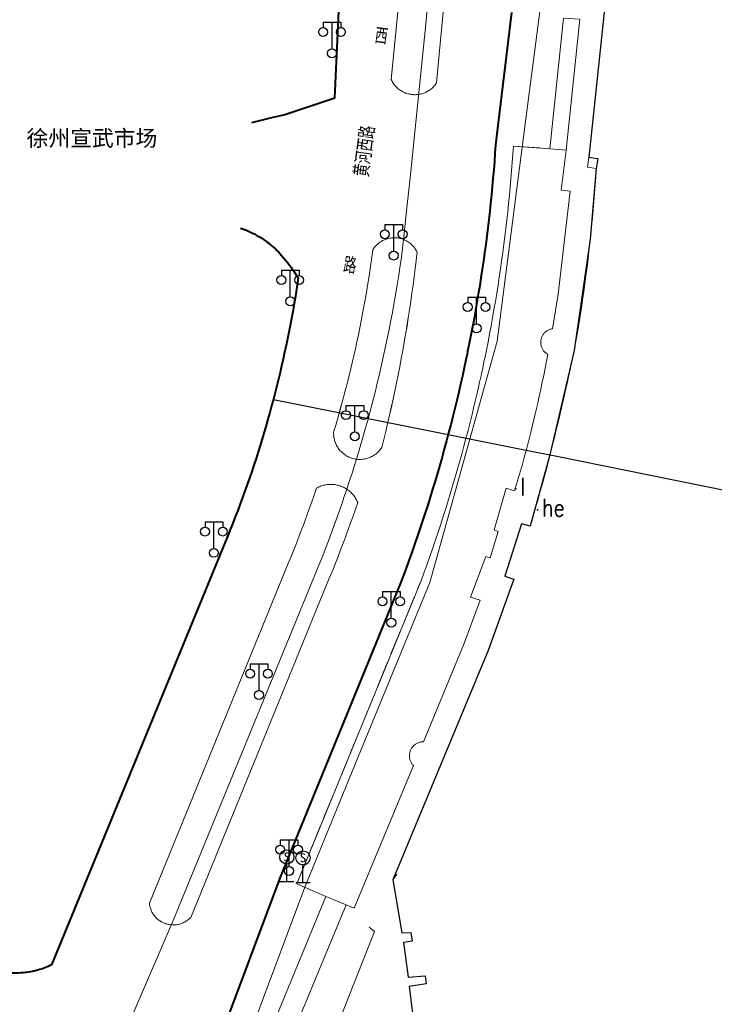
# Model space of a CAD drawing. Extents: x 39508475 to 39522402, y 3783947 to 3795549.
# Tile 238 of 256: x 39517999 to 39518077, y 3792332 to 3792443. Entities that reach past the tile are written whole.
import ezdxf
from ezdxf.enums import TextEntityAlignment as Align

# ---------------------------------------------------------------- set-up
doc = ezdxf.new("R2010")
doc.units = 0
doc.header["$PDSIZE"] = 0.2
doc.linetypes.add('X0', pattern=[4, 3, -1])
doc.layers.get('0').update_dxf_attribs({"linetype": 'CONTINUOUS'})
for name, color, linetype in [('DLSS', 4, 'CONTINUOUS'), ('JCDL_DMX_F', 30, 'CONTINUOUS'), ('JCDL_JMDD_F', 231, 'CONTINUOUS'), ('JCDL_JMDX_F', 231, 'CONTINUOUS'), ('JCDL_JT_ZJ', 100, 'CONTINUOUS'), ('JCDL_JTD_F', 100, 'CONTINUOUS'), ('JCDL_SXX_F', 5, 'CONTINUOUS'), ('JCDL_ZBM', 3, 'CONTINUOUS'), ('SXSS', 5, 'CONTINUOUS'), ('zdh', 7, 'CONTINUOUS'), ('断面线', 2, 'CONTINUOUS')]:
    doc.layers.add(name, color=color, linetype=linetype)
for name, color, linetype, lineweight in [('JCDL_JMDX', 1, 'CONTINUOUS', 0), ('JCDL_ZBX', 3, 'CONTINUOUS', 0), ('JCDL_ZBX_F', 7, 'CONTINUOUS', 0), ('TEXT1_ZJ', 7, 'CONTINUOUS', 0), ('TEXTL_ZJ', 7, 'CONTINUOUS', 0)]:
    doc.layers.add(name, color=color, linetype=linetype, lineweight=lineweight)
doc.styles.add('HT', font='simhei.ttf')
doc.styles.add('HZ', font='rs', dxfattribs={"width": 0.8, "bigfont": 'hztxt'})
doc.styles.get("Standard").update_dxf_attribs({"font": 'txt', "width": 1.1})
doc.linetypes.add('10422', pattern='A,2,[150,AAA.SHX,S=1,R=0,X=0,Y=1],2,[177,AAA.SHX,S=1,R=0,X=0,Y=0.8],1e-09', length=4)
doc.linetypes.add('X35', pattern='A,2,[150,AAA.SHX,S=1,R=0,X=0,Y=1],2,[177,AAA.SHX,S=1,R=0,X=0,Y=0.8],1e-09', length=4)
doc.linetypes.add('X39', pattern='A,2,[150,symbolx.shx,S=1,R=0,X=0,Y=1],2,[151,symbolx.shx,S=1,R=0,X=0,Y=3],1e-11', length=4)
doc.linetypes.add('X49', pattern='A,0,[5,symbolt.shx,S=1,R=0,X=0,Y=0],-10', length=10)
doc.linetypes.add('X7', pattern='A,6,-1.333,[149,symbolx.shx,S=0.25,R=0,X=0,Y=0],-1.333,[149,symbolx.shx,S=0.25,R=0,X=0,Y=0],-1.333', length=9.999)

# ---------------------------------------------------------------- blocks, each defined once
blk = doc.blocks.new('3816000')
at = {"color": 0}
blk.add_line((0, 0), (0, 2), dxfattribs=at)
at = {"color": 0, "flags": 128}
blk.add_lwpolyline([(0.8, 0), (-0.8, 0)], dxfattribs=at)
at = {"color": 0, "linetype": 'Continuous'}
blk.add_circle((0, 2.8), 0.8, dxfattribs=at)
at = {"color": 0, "insert": (0, 2.8), "char_height": 1, "attachment_point": 5}
blk.add_mtext('S', dxfattribs=at)
blk = doc.blocks.new('3521000')
at = {"color": 0}
for p, q in [((-1, 3.5), (1, 3.5)), ((0, 0.5), (0, 3.5))]:
    blk.add_line(p, q, dxfattribs=at)
at = {"color": 0, "linetype": 'Continuous', "flags": 128}
for points in [[(-1, 3.5), (-1, 2.9)], [(1, 3.5), (1, 2.9)]]:
    blk.add_lwpolyline(points, dxfattribs=at)
at = {"color": 0}
for centre in [(-1, 2.4), (1, 2.4), (0, 0)]:
    blk.add_circle(centre, 0.5, dxfattribs=at)

msp = doc.modelspace()

# ---------------------------------------------------------------- linework, layer by layer
at = {"layer": 'DLSS', "linetype": 'Continuous', "lineweight": 40}
for points in [[(39518025.37301, 3792431.587), (39518027.76582, 3792432.15697), (39518028.97501, 3792432.445), (39518034.72273, 3792434.34258), (39518035.734, 3792456.322), (39518037.295, 3792470.53899), (39518039.42338, 3792500)], [(39518054.621, 3792443.965), (39518052.82399, 3792429.06384), (39518052.76018, 3792428.12519), (39518052.6908, 3792427.18693), (39518052.61628, 3792426.24906), (39518052.53663, 3792425.31162), (39518052.45184, 3792424.37462), (39518052.36192, 3792423.43811), (39518052.26687, 3792422.5021), (39518052.16669, 3792421.56662), (39518052.06139, 3792420.63171), (39518051.95097, 3792419.69739), (39518051.83543, 3792418.76369), (39518051.71478, 3792417.83064), (39518051.58901, 3792416.89826), (39518051.45815, 3792415.96658), (39518051.32217, 3792415.03564), (39518051.18111, 3792414.10545), (39518051.03494, 3792413.17605), (39518050.88369, 3792412.24747), (39518050.72735, 3792411.31972), (39518050.56593, 3792410.39285), (39518050.39944, 3792409.46688), (39518050.22788, 3792408.54183), (39518050.05125, 3792407.61773), (39518049.86956, 3792406.69462), (39518049.68281, 3792405.77252), (39518049.621, 3792405.475), (39518049.49102, 3792404.85145), (39518049.29418, 3792403.93145), (39518049.09231, 3792403.01254), (39518048.8854, 3792402.09475), (39518048.67347, 3792401.17811), (39518048.45652, 3792400.26265), (39518048.23456, 3792399.34838), (39518048.0076, 3792398.43535), (39518047.77563, 3792397.52357), (39518047.53867, 3792396.61307), (39518047.29673, 3792395.70389), (39518047.04981, 3792394.79605), (39518046.79792, 3792393.88957), (39518046.54107, 3792392.98449), (39518046.27926, 3792392.08083), (39518046.01251, 3792391.17861), (39518045.74082, 3792390.27788), (39518045.46419, 3792389.37864), (39518045.18265, 3792388.48093), (39518044.89619, 3792387.58478), (39518044.60482, 3792386.69021), (39518044.30856, 3792385.79725), (39518044.00741, 3792384.90593), (39518043.70139, 3792384.01627), (39518043.39049, 3792383.1283), (39518043.07473, 3792382.24205), (39518042.75412, 3792381.35753), (39518042.42868, 3792380.4748), (39518042.09799, 3792379.594), (39518028.559, 3792346.563), (39518021.636, 3792328.021)], [(39518024.112, 3792419.684), (39518024.34014, 3792419.60366), (39518024.56627, 3792419.51782), (39518024.79043, 3792419.42697), (39518025.01251, 3792419.33115), (39518025.2324, 3792419.23039), (39518025.44998, 3792419.12476), (39518025.66516, 3792419.0143), (39518025.87783, 3792418.89908), (39518026.08787, 3792418.77914), (39518026.29518, 3792418.65455), (39518026.49967, 3792418.52537), (39518026.70123, 3792418.39166), (39518026.89975, 3792418.25349), (39518027.09515, 3792418.11093), (39518027.28732, 3792417.96405), (39518027.45699, 3792417.828), (39518027.47616, 3792417.81292), (39518027.66159, 3792417.65762), (39518027.84351, 3792417.49823), (39518028.02183, 3792417.33481), (39518028.19647, 3792417.16747), (39518028.36733, 3792416.99627), (39518028.53401, 3792416.821), (39518028.76092, 3792416.56154), (39518028.98307, 3792416.29799), (39518029.20077, 3792416.03074), (39518029.41393, 3792415.75987), (39518029.62252, 3792415.48546), (39518029.78776, 3792415.26024), (39518029.82646, 3792415.20758), (39518030.0257, 3792414.9263), (39518030.22019, 3792414.64172), (39518030.40986, 3792414.35391), (39518030.59426, 3792414.0627), (39518030.47981, 3792413.29682), (39518030.3602, 3792412.53172), (39518030.23585, 3792411.76738), (39518030.10676, 3792411.00383), (39518029.97293, 3792410.24109), (39518029.83438, 3792409.4792), (39518029.6911, 3792408.71818), (39518029.54309, 3792407.95807), (39518029.39038, 3792407.19889), (39518029.23295, 3792406.44067), (39518029.07082, 3792405.68344), (39518028.904, 3792404.92724), (39518028.73249, 3792404.17208), (39518028.55629, 3792403.418), (39518028.37542, 3792402.66503), (39518028.18988, 3792401.9132), (39518027.99968, 3792401.16254), (39518027.80482, 3792400.41306), (39518027.60531, 3792399.66481), (39518027.40117, 3792398.91782), (39518027.19239, 3792398.1721), (39518026.97899, 3792397.4277), (39518026.76098, 3792396.68463), (39518026.53835, 3792395.94294), (39518026.31113, 3792395.20263), (39518026.07932, 3792394.46375), (39518025.84293, 3792393.72633), (39518025.60197, 3792392.99039), (39518025.35644, 3792392.25595), (39518025.10636, 3792391.52305), (39518024.85174, 3792390.79172), (39518024.77099, 3792390.564), (39518024.59259, 3792390.06199), (39518024.32891, 3792389.33387), (39518024.06071, 3792388.60741), (39518023.78802, 3792387.88262), (39518023.51083, 3792387.15954), (39518023.22916, 3792386.43819), (39518022.94302, 3792385.71861), (39518022.65242, 3792385.00082), (39518022.357, 3792384.28499), (39518002.826, 3792336.68299), (39518002.63825, 3792336.59216), (39518002.44828, 3792336.50604), (39518002.25638, 3792336.42433), (39518002.06264, 3792336.34706), (39518001.86716, 3792336.2743), (39518001.67007, 3792336.20606), (39518001.47145, 3792336.14238), (39518001.27141, 3792336.08331), (39518001.07006, 3792336.02887), (39518000.86751, 3792335.97909), (39518000.8, 3792335.964), (39518000.66387, 3792335.934), (39518000.45924, 3792335.89361), (39518000.25373, 3792335.85797), (39518000.04746, 3792335.82707), (39518000, 3792335.82108)], [(39518000, 3792335.82108), (39517999.84052, 3792335.80094), (39517999.63301, 3792335.77999), (39517999.36407, 3792335.76417), (39517999.09486, 3792335.75427), (39517998.82549, 3792335.74984), (39517998.55609, 3792335.75088), (39517998.28677, 3792335.75739), (39517998.01764, 3792335.76937), (39517997.94501, 3792335.774), (39517997.7488, 3792335.78681), (39517997.48038, 3792335.80971), (39517997.21247, 3792335.83805), (39517996.9452, 3792335.87183), (39517996.67866, 3792335.91103), (39517996.41298, 3792335.95563), (39517996.14826, 3792336.00562), (39517995.88461, 3792336.06098), (39517995.62213, 3792336.12168), (39517995.36095, 3792336.18769), (39517995.10116, 3792336.259), (39517994.843, 3792336.336)]]:
    msp.add_lwpolyline(points, dxfattribs=at)
at = {"layer": 'DLSS', "linetype": 'X7', "lineweight": 0}
msp.add_lwpolyline([(39518045.23889, 3792445.62882), (39518044.95774, 3792442.67471), (39518044.67133, 3792439.7211), (39518044.37966, 3792436.76801), (39518044.08273, 3792433.81544), (39518043.78054, 3792430.86341), (39518043.47309, 3792427.91191), (39518043.16037, 3792424.96098), (39518042.84241, 3792422.0106), (39518042.51918, 3792419.06079), (39518042.19026, 3792416.11162), (39518042.06104, 3792415.23486), (39518041.92621, 3792414.35895), (39518041.7862, 3792413.48385), (39518041.64103, 3792412.60959), (39518041.49069, 3792411.73621), (39518041.33519, 3792410.86373), (39518041.17454, 3792409.99219), (39518041.00874, 3792409.12161), (39518040.83779, 3792408.25202), (39518040.66171, 3792407.38346), (39518040.4805, 3792406.51596), (39518040.29417, 3792405.64954), (39518040.10272, 3792404.78423), (39518039.90615, 3792403.92008), (39518039.70449, 3792403.0571), (39518039.49772, 3792402.19533), (39518039.28587, 3792401.33479), (39518039.06894, 3792400.47553), (39518038.84693, 3792399.61756), (39518038.61985, 3792398.76091), (39518038.38771, 3792397.90563), (39518038.15053, 3792397.05173), (39518037.9083, 3792396.19925), (39518037.66104, 3792395.34821), (39518037.40875, 3792394.49865), (39518037.15144, 3792393.6506), (39518036.88913, 3792392.80408), (39518036.62182, 3792391.95913), (39518036.34952, 3792391.11577), (39518036.07224, 3792390.27403), (39518035.78999, 3792389.43395), (39518035.50278, 3792388.59556), (39518035.21062, 3792387.75887), (39518035.05684, 3792387.32605), (39518034.91352, 3792386.92392), (39518034.61149, 3792386.09075), (39518034.30454, 3792385.25937), (39518033.99268, 3792384.42983), (39518033.67593, 3792383.60214), (39518033.35429, 3792382.77634), (39518033.02777, 3792381.95245), (39518032.69639, 3792381.13051), (39518032.35976, 3792380.31071), (39518016.51452, 3792341.69183), (39518000.00556, 3792303.25374)], dxfattribs=at)
at = {"layer": 'JCDL_DMX_F', "color": 3, "linetype": 'X35', "lineweight": 0}
msp.add_lwpolyline([(39518033.89599, 3792327.03301), (39518039.205, 3792340.439)], dxfattribs=at)
at = {"layer": 'JCDL_JMDX', "color": 6, "linetype": 'Continuous', "lineweight": 0}
for points in [[(39518062.31701, 3792443.233), (39518060.772, 3792428.45901), (39518058.922, 3792428.626), (39518060.46301, 3792443.342), (39518062.31701, 3792443.233)], [(39518063.33748, 3792427.65148), (39518064.337, 3792427.505), (39518064.17299, 3792426.38596), (39518063.17346, 3792426.53245), (39518063.33748, 3792427.65148)], [(39518035.98601, 3792343.45299), (39518028.331, 3792324.97301), (39518026.082, 3792325.88299), (39518033.72341, 3792344.38732), (39518035.98601, 3792343.45299)]]:
    msp.add_lwpolyline(points, dxfattribs=at)
at = {"layer": 'JCDL_JMDX_F', "linetype": 'Continuous', "lineweight": 0}
for points in [[(39518051.36201, 3792491.248), (39518046.18, 3792436.039), (39518046.11304, 3792435.93942), (39518046.04172, 3792435.84291), (39518045.96648, 3792435.74941), (39518045.88747, 3792435.65909), (39518045.80481, 3792435.57209), (39518045.71864, 3792435.48857), (39518045.62911, 3792435.40866), (39518045.53637, 3792435.3325), (39518045.44057, 3792435.26021), (39518045.34189, 3792435.19193), (39518045.24048, 3792435.12776), (39518045.13652, 3792435.06781), (39518045.03018, 3792435.01219), (39518044.92164, 3792434.96099), (39518044.81109, 3792434.9143), (39518044.69872, 3792434.87219), (39518044.5847, 3792434.83474), (39518044.46925, 3792434.80201), (39518044.35254, 3792434.77405), (39518044.23479, 3792434.75092), (39518044.11618, 3792434.73264), (39518043.99692, 3792434.71926), (39518043.87721, 3792434.7108), (39518043.75726, 3792434.70726), (39518043.63726, 3792434.70866), (39518043.51742, 3792434.71499), (39518043.39795, 3792434.72625), (39518043.27903, 3792434.7424), (39518043.224, 3792434.752), (39518043.16088, 3792434.76344), (39518043.0437, 3792434.78931), (39518042.92768, 3792434.81998), (39518042.81302, 3792434.8554), (39518042.69991, 3792434.89549), (39518042.58855, 3792434.94021), (39518042.47912, 3792434.98947), (39518042.3718, 3792435.04319), (39518042.26679, 3792435.10127), (39518042.16425, 3792435.16362), (39518042.06437, 3792435.23014), (39518041.9673, 3792435.3007), (39518041.87322, 3792435.3752), (39518041.78228, 3792435.4535), (39518041.69463, 3792435.53548), (39518041.61044, 3792435.62099), (39518041.52982, 3792435.70989), (39518041.45294, 3792435.80203), (39518041.3799, 3792435.89726), (39518041.31085, 3792435.9954), (39518041.24588, 3792436.0963), (39518041.18513, 3792436.19979), (39518041.12867, 3792436.30569), (39518041.077, 3792436.41399), (39518046.494, 3792491.59001)], [(39518060.772, 3792428.45901), (39518060.23, 3792423.951), (39518061.21199, 3792423.83), (39518059.88901, 3792412.251), (39518059.22499, 3792408.348), (39518059.13938, 3792408.33211), (39518059.05487, 3792408.31107), (39518058.97167, 3792408.28533), (39518058.89003, 3792408.25499), (39518058.81022, 3792408.22013), (39518058.73249, 3792408.18087), (39518058.65707, 3792408.13732), (39518058.5842, 3792408.08963), (39518058.51411, 3792408.03793), (39518058.44702, 3792407.98241), (39518058.38313, 3792407.92321), (39518058.32266, 3792407.86055), (39518058.26578, 3792407.7946), (39518058.21267, 3792407.72557), (39518058.16351, 3792407.65369), (39518058.11844, 3792407.57917), (39518058.0776, 3792407.50224), (39518058.04113, 3792407.42316), (39518058.00914, 3792407.34216), (39518057.98172, 3792407.2595), (39518057.95896, 3792407.17543), (39518057.94094, 3792407.09023), (39518057.93899, 3792407.077), (39518057.9277, 3792407.00415), (39518057.9193, 3792406.91747), (39518057.91576, 3792406.83045), (39518057.91708, 3792406.74337), (39518057.92327, 3792406.6565), (39518057.93431, 3792406.57011), (39518057.95015, 3792406.48447), (39518057.97076, 3792406.39986), (39518057.99606, 3792406.31652), (39518058.02598, 3792406.23473), (39518058.06042, 3792406.15475), (39518058.09928, 3792406.07681), (39518058.14244, 3792406.00116), (39518058.18975, 3792405.92805), (39518058.24108, 3792405.85769), (39518058.29626, 3792405.79031), (39518058.35512, 3792405.72612), (39518058.41747, 3792405.66532), (39518058.48313, 3792405.6081), (39518058.55188, 3792405.55464), (39518058.6235, 3792405.5051), (39518058.69799, 3792405.46), (39518058.55149, 3792404.67331), (39518058.40029, 3792403.88752), (39518058.24477, 3792403.10257), (39518058.08493, 3792402.31849), (39518057.92078, 3792401.53529), (39518057.808, 3792401.011), (39518057.75232, 3792400.75302), (39518057.57955, 3792399.97168), (39518057.40249, 3792399.19131), (39518057.22113, 3792398.41192), (39518057.03548, 3792397.63354), (39518056.84556, 3792396.8562), (39518056.651, 3792396.08), (39518056.46081, 3792395.32576), (39518056.26412, 3792394.57318), (39518056.215, 3792394.391), (39518056.06143, 3792393.8222), (39518055.85275, 3792393.07286), (39518055.63811, 3792392.32521), (39518055.41751, 3792391.57929), (39518055.19097, 3792390.83515), (39518054.95801, 3792390.093), (39518054.033, 3792390.365), (39518052.66999, 3792385.675), (39518053.127, 3792385.501), (39518052.21399, 3792382.522), (39518051.72799, 3792382.66999), (39518049.99658, 3792378.10506), (39518051.094, 3792377.765), (39518049.251, 3792372.821), (39518044.708, 3792361.815), (39518044.61993, 3792361.81346), (39518044.5321, 3792361.80657), (39518044.44479, 3792361.79478), (39518044.35828, 3792361.77812), (39518044.27284, 3792361.75663), (39518044.18874, 3792361.7304), (39518044.10624, 3792361.69949), (39518044.0256, 3792361.66402), (39518043.94707, 3792361.62408), (39518043.87091, 3792361.57981), (39518043.79734, 3792361.53134), (39518043.7266, 3792361.47882), (39518043.65892, 3792361.42243), (39518043.5945, 3792361.36233), (39518043.53354, 3792361.29872), (39518043.47625, 3792361.2318), (39518043.42279, 3792361.16177), (39518043.37334, 3792361.08886), (39518043.32805, 3792361.01329), (39518043.28707, 3792360.93531), (39518043.28299, 3792360.92599), (39518043.25051, 3792360.85515), (39518043.21851, 3792360.77307), (39518043.19115, 3792360.68933), (39518043.16852, 3792360.60419), (39518043.1507, 3792360.51791), (39518043.13774, 3792360.43077), (39518043.12968, 3792360.34304), (39518043.12655, 3792360.25499), (39518043.12835, 3792360.16691), (39518043.13508, 3792360.07907), (39518043.14672, 3792359.99174), (39518043.16324, 3792359.90521), (39518043.18457, 3792359.81973), (39518043.21066, 3792359.73558), (39518043.24143, 3792359.65303), (39518043.27676, 3792359.57233), (39518043.31657, 3792359.49373), (39518043.36071, 3792359.41749), (39518043.40905, 3792359.34384), (39518043.46144, 3792359.27301), (39518043.51772, 3792359.20523), (39518043.578, 3792359.14099), (39518036.91501, 3792343.053), (39518035.98601, 3792343.45299)], [(39518043.994, 3792416.95599), (39518043.94228, 3792417.06171), (39518043.88584, 3792417.16501), (39518043.82518, 3792417.26588), (39518043.76038, 3792417.36414), (39518043.69156, 3792417.45964), (39518043.61883, 3792417.55219), (39518043.54233, 3792417.64165), (39518043.46219, 3792417.72785), (39518043.37854, 3792417.81066), (39518043.29152, 3792417.88993), (39518043.20129, 3792417.96551), (39518043.108, 3792418.03729), (39518043.01182, 3792418.10514), (39518042.9129, 3792418.16894), (39518042.81143, 3792418.22858), (39518042.70756, 3792418.28396), (39518042.60149, 3792418.33499), (39518042.49339, 3792418.38156), (39518042.38345, 3792418.42362), (39518042.27187, 3792418.46108), (39518042.15882, 3792418.49387), (39518042.04451, 3792418.52195), (39518041.92914, 3792418.54526), (39518041.81289, 3792418.56377), (39518041.69598, 3792418.57743), (39518041.57861, 3792418.58624), (39518041.46097, 3792418.59017), (39518041.34326, 3792418.58921), (39518041.25699, 3792418.585), (39518041.2257, 3792418.58338), (39518041.10848, 3792418.57267), (39518040.99181, 3792418.5571), (39518040.87588, 3792418.53671), (39518040.7609, 3792418.51153), (39518040.64706, 3792418.4816), (39518040.53457, 3792418.44698), (39518040.4236, 3792418.40771), (39518040.31436, 3792418.36388), (39518040.20703, 3792418.31555), (39518040.1018, 3792418.26282), (39518039.99885, 3792418.20576), (39518039.89835, 3792418.14448), (39518039.80049, 3792418.07908), (39518039.70542, 3792418.00968), (39518039.61331, 3792417.9364), (39518039.52431, 3792417.85936), (39518039.4386, 3792417.77869), (39518039.3563, 3792417.69453), (39518039.27757, 3792417.60704), (39518039.20253, 3792417.51635), (39518039.13132, 3792417.42263), (39518039.06405, 3792417.32603), (39518039.0012, 3792417.22652), (39518038.89406, 3792416.42526), (39518038.78148, 3792415.62474), (39518038.66387, 3792414.82494), (39518038.54124, 3792414.02589), (39518038.41361, 3792413.22763), (39518038.28097, 3792412.43019), (39518038.14333, 3792411.6336), (39518038.00069, 3792410.83788), (39518037.85307, 3792410.04308), (39518037.70046, 3792409.24921), (39518037.54287, 3792408.45633), (39518037.38031, 3792407.66444), (39518037.21279, 3792406.87359), (39518037.08176, 3792406.27341), (39518037.04031, 3792406.08381), (39518036.86287, 3792405.29512), (39518036.6805, 3792404.50756), (39518036.49318, 3792403.72117), (39518036.30093, 3792402.93596), (39518036.10376, 3792402.15198), (39518035.90168, 3792401.36924), (39518035.69468, 3792400.5878), (39518035.48279, 3792399.80766), (39518035.26601, 3792399.02887), (39518035.04435, 3792398.25146), (39518034.81781, 3792397.47545), (39518034.58601, 3792396.701), (39518034.58269, 3792396.58069), (39518034.5847, 3792396.46035), (39518034.59161, 3792396.34019), (39518034.60342, 3792396.22041), (39518034.6201, 3792396.10122), (39518034.64163, 3792395.9828), (39518034.66798, 3792395.86536), (39518034.69909, 3792395.74909), (39518034.73492, 3792395.63419), (39518034.7754, 3792395.52084), (39518034.82047, 3792395.40924), (39518034.87007, 3792395.29958), (39518034.92409, 3792395.19202), (39518034.98245, 3792395.08676), (39518035.04506, 3792394.98397), (39518035.11181, 3792394.88381), (39518035.18259, 3792394.78647), (39518035.25728, 3792394.69209), (39518035.33575, 3792394.60083), (39518035.41789, 3792394.51285), (39518035.50354, 3792394.4283), (39518035.59257, 3792394.34731), (39518035.68484, 3792394.27002), (39518035.78018, 3792394.19655), (39518035.87843, 3792394.12704), (39518035.97944, 3792394.06159), (39518036.08303, 3792394.00032), (39518036.18904, 3792393.94332), (39518036.29728, 3792393.8907), (39518036.40758, 3792393.84253), (39518036.51976, 3792393.7989), (39518036.613, 3792393.767), (39518036.63362, 3792393.75988), (39518036.74897, 3792393.72554), (39518036.86563, 3792393.69594), (39518036.9834, 3792393.67111), (39518037.10209, 3792393.65112), (39518037.22149, 3792393.63598), (39518037.34141, 3792393.62572), (39518037.46165, 3792393.62036), (39518037.58201, 3792393.61991), (39518037.70228, 3792393.62437), (39518037.82228, 3792393.63374), (39518037.94179, 3792393.64799), (39518038.06062, 3792393.6671), (39518038.17858, 3792393.69104), (39518038.29545, 3792393.71978), (39518038.41106, 3792393.75326), (39518038.52521, 3792393.79142), (39518038.6377, 3792393.83421), (39518038.74836, 3792393.88155), (39518038.857, 3792393.93337), (39518038.96342, 3792393.98958), (39518039.06747, 3792394.05008), (39518039.16897, 3792394.11477), (39518039.26774, 3792394.18355), (39518039.36362, 3792394.2563), (39518039.45645, 3792394.3329), (39518039.54609, 3792394.41323), (39518039.63237, 3792394.49714), (39518039.71516, 3792394.5845), (39518039.79432, 3792394.67517), (39518039.86971, 3792394.76899), (39518039.94121, 3792394.86581), (39518040.00836, 3792394.96568), (39518040.23413, 3792395.86982), (39518040.45436, 3792396.77533), (39518040.66947, 3792397.68207), (39518040.87947, 3792398.59001), (39518041.08433, 3792399.49912), (39518041.28406, 3792400.40937), (39518041.47864, 3792401.32073), (39518041.66808, 3792402.23318), (39518041.85236, 3792403.14668), (39518042.03148, 3792404.06121), (39518042.20544, 3792404.97673), (39518042.37422, 3792405.89323), (39518042.53783, 3792406.81066), (39518042.69625, 3792407.729), (39518042.74931, 3792408.04633), (39518042.84949, 3792408.64822), (39518042.99753, 3792409.56829), (39518043.14038, 3792410.48918), (39518043.27803, 3792411.41086), (39518043.41047, 3792412.33331), (39518043.5377, 3792413.25649), (39518043.65971, 3792414.18037), (39518043.77651, 3792415.10493), (39518043.88809, 3792416.03013), (39518043.994, 3792416.95599)], [(39518018.48701, 3792342.01601), (39518018.40669, 3792341.93461), (39518018.32273, 3792341.85696), (39518018.23557, 3792341.78292), (39518018.14536, 3792341.71263), (39518018.05226, 3792341.6462), (39518017.95645, 3792341.58377), (39518017.85808, 3792341.52543), (39518017.75735, 3792341.47129), (39518017.65441, 3792341.42146), (39518017.54947, 3792341.37601), (39518017.4427, 3792341.33503), (39518017.3343, 3792341.29859), (39518017.22446, 3792341.26676), (39518017.11337, 3792341.23959), (39518017.00123, 3792341.21713), (39518016.88825, 3792341.19943), (39518016.77462, 3792341.18651), (39518016.66054, 3792341.17839), (39518016.54623, 3792341.1751), (39518016.43188, 3792341.17663), (39518016.31769, 3792341.18299), (39518016.20387, 3792341.19416), (39518016.09063, 3792341.21012), (39518015.97816, 3792341.23084), (39518015.86667, 3792341.2563), (39518015.75635, 3792341.28643), (39518015.676, 3792341.312), (39518015.6474, 3792341.3212), (39518015.54001, 3792341.36053), (39518015.43438, 3792341.40435), (39518015.33069, 3792341.4526), (39518015.22913, 3792341.50518), (39518015.12988, 3792341.56199), (39518015.03311, 3792341.62295), (39518014.93901, 3792341.68793), (39518014.84773, 3792341.75682), (39518014.75943, 3792341.82951), (39518014.67429, 3792341.90586), (39518014.59244, 3792341.98573), (39518014.51403, 3792342.06898), (39518014.43921, 3792342.15547), (39518014.3681, 3792342.24504), (39518014.30084, 3792342.33753), (39518014.23754, 3792342.43278), (39518014.17831, 3792342.53061), (39518014.12327, 3792342.63085), (39518014.0725, 3792342.73333), (39518014.0261, 3792342.83786), (39518013.98416, 3792342.94425), (39518013.94674, 3792343.05232), (39518013.91392, 3792343.16187), (39518013.88574, 3792343.27271), (39518013.86227, 3792343.38463), (39518013.84355, 3792343.49745), (39518013.83, 3792343.611), (39518029.20301, 3792381.25499), (39518029.51589, 3792382.00441), (39518029.82367, 3792382.75594), (39518030.12671, 3792383.50939), (39518030.42502, 3792384.26473), (39518030.71857, 3792385.02192), (39518031.00736, 3792385.78095), (39518031.14379, 3792386.14581), (39518031.29137, 3792386.54178), (39518031.5706, 3792387.30438), (39518031.84502, 3792388.06872), (39518032.11464, 3792388.83476), (39518032.37944, 3792389.60249), (39518032.639, 3792390.372), (39518032.74981, 3792390.43327), (39518032.8631, 3792390.48984), (39518032.9785, 3792390.54199), (39518033.09582, 3792390.58963), (39518033.2149, 3792390.63271), (39518033.33555, 3792390.67114), (39518033.4576, 3792390.70488), (39518033.58087, 3792390.73387), (39518033.70516, 3792390.75807), (39518033.83029, 3792390.77745), (39518033.95609, 3792390.79197), (39518034.08235, 3792390.80162), (39518034.20889, 3792390.80638), (39518034.33551, 3792390.80624), (39518034.46204, 3792390.8012), (39518034.58828, 3792390.79127), (39518034.71404, 3792390.77646), (39518034.83913, 3792390.7568), (39518034.96337, 3792390.73232), (39518035.08657, 3792390.70305), (39518035.20855, 3792390.66904), (39518035.32912, 3792390.63033), (39518035.40999, 3792390.60101), (39518035.4481, 3792390.587), (39518035.56531, 3792390.53909), (39518035.68059, 3792390.48668), (39518035.79375, 3792390.42985), (39518035.90463, 3792390.36869), (39518036.01306, 3792390.30329), (39518036.11887, 3792390.23374), (39518036.22192, 3792390.16015), (39518036.32205, 3792390.08263), (39518036.41911, 3792390.00129), (39518036.51294, 3792389.91627), (39518036.60341, 3792389.82767), (39518036.6904, 3792389.73565), (39518036.77375, 3792389.64032), (39518036.85336, 3792389.54185), (39518036.9291, 3792389.44037), (39518037.00086, 3792389.33603), (39518037.06852, 3792389.229), (39518037.132, 3792389.11943), (39518037.19119, 3792389.00749), (39518037.24601, 3792388.89334), (39518037.29599, 3792388.77701), (39518037.03598, 3792388.00765), (39518036.77082, 3792387.24006), (39518036.50092, 3792386.47412), (39518036.2263, 3792385.70986), (39518035.96919, 3792385.0087), (39518035.94695, 3792384.94731), (39518035.6629, 3792384.1865), (39518035.37416, 3792383.42747), (39518035.08073, 3792382.67023), (39518034.78262, 3792381.91482), (39518034.47986, 3792381.16126), (39518034.17244, 3792380.40959), (39518033.86, 3792379.66), (39518018.48701, 3792342.01601)], [(39518041.25, 3792346.241), (39518041.71121, 3792346.89467)], [(39518039.205, 3792340.439), (39518038.57052, 3792340.92627)]]:
    msp.add_lwpolyline(points, dxfattribs=at)
at = {"layer": 'JCDL_SXX_F', "linetype": 'X39', "lineweight": 0}
for points in [[(39518065.438, 3792447.576), (39518063.33748, 3792427.65148)], [(39518064.17301, 3792426.38601), (39518064.11178, 3792425.45762), (39518064.04553, 3792424.52958), (39518063.97463, 3792423.60188), (39518063.8991, 3792422.67455), (39518063.81893, 3792421.7476), (39518063.73411, 3792420.82107), (39518063.64467, 3792419.89498), (39518063.5506, 3792418.96934), (39518063.45189, 3792418.04419), (39518063.34856, 3792417.11954), (39518063.2406, 3792416.19542), (39518063.12803, 3792415.27185), (39518063.01083, 3792414.34886), (39518062.959, 3792413.955), (39518062.88902, 3792413.42647), (39518062.76259, 3792412.50469), (39518062.63156, 3792411.58356), (39518062.49592, 3792410.6631), (39518062.35567, 3792409.74333), (39518062.21083, 3792408.82426), (39518062.06101, 3792407.906), (39518061.86607, 3792406.90418), (39518061.66624, 3792405.90332), (39518061.46192, 3792404.90337), (39518061.2531, 3792403.90435), (39518061.03978, 3792402.90628), (39518060.835, 3792401.97), (39518060.82197, 3792401.90917), (39518060.59968, 3792400.91306), (39518060.37291, 3792399.91796), (39518060.14166, 3792398.92389), (39518059.90594, 3792397.93087), (39518059.66576, 3792396.93892), (39518059.42111, 3792395.94807), (39518059.17201, 3792394.95832), (39518058.91845, 3792393.9697), (39518058.66045, 3792392.98224), (39518058.398, 3792391.99595), (39518058.13112, 3792391.01084), (39518057.85981, 3792390.02695), (39518057.58408, 3792389.04429), (39518057.30392, 3792388.06288), (39518057.01935, 3792387.08274), (39518056.73001, 3792386.10401), (39518055.765, 3792386.366), (39518053.88299, 3792380.449), (39518054.88, 3792380.12799), (39518051.974, 3792372.078), (39518041.25, 3792346.241)], [(39518041.25, 3792346.241), (39518042.277, 3792340.292), (39518043.271, 3792340.32599), (39518043.432, 3792339.353), (39518042.441, 3792339.19001), (39518042.981, 3792335.281), (39518044.886, 3792335.452), (39518045.02001, 3792334.542), (39518043.093, 3792334.249), (39518043.57301, 3792330.327), (39518046.50001, 3792330.752), (39518046.676, 3792329.778), (39518043.75, 3792329.236), (39518043.97099, 3792325.533), (39518032.55112, 3792324.11784), (39518032.398, 3792323.742), (39518010.40284, 3792269.75316), (39518001.97381, 3792250)]]:
    msp.add_lwpolyline(points, dxfattribs=at)
at = {"layer": 'JCDL_ZBM', "linetype": 'Continuous', "lineweight": 0}
for points in [[(39518051.36201, 3792491.248), (39518046.18, 3792436.039), (39518046.11305, 3792435.93942), (39518046.04172, 3792435.84291), (39518045.96649, 3792435.74942), (39518045.88748, 3792435.65908), (39518045.80481, 3792435.57209), (39518045.71864, 3792435.48856), (39518045.62911, 3792435.40865), (39518045.53637, 3792435.33249), (39518045.44057, 3792435.26021), (39518045.34189, 3792435.19193), (39518045.24048, 3792435.12776), (39518045.13652, 3792435.06781), (39518045.03018, 3792435.01219), (39518044.92165, 3792434.961), (39518044.81109, 3792434.91431), (39518044.69871, 3792434.87219), (39518044.58471, 3792434.83475), (39518044.46925, 3792434.80201), (39518044.35254, 3792434.77406), (39518044.23479, 3792434.75093), (39518044.11618, 3792434.73265), (39518043.99692, 3792434.71926), (39518043.87721, 3792434.7108), (39518043.75726, 3792434.70727), (39518043.63726, 3792434.70866), (39518043.51742, 3792434.71499), (39518043.39796, 3792434.72625), (39518043.27904, 3792434.74241), (39518043.224, 3792434.752), (39518043.16089, 3792434.76344), (39518043.0437, 3792434.78932), (39518042.92769, 3792434.81999), (39518042.81302, 3792434.85541), (39518042.69992, 3792434.89551), (39518042.58854, 3792434.94021), (39518042.47912, 3792434.98947), (39518042.3718, 3792435.0432), (39518042.26679, 3792435.10127), (39518042.16425, 3792435.16362), (39518042.06436, 3792435.23014), (39518041.9673, 3792435.30071), (39518041.87321, 3792435.3752), (39518041.78228, 3792435.45351), (39518041.69464, 3792435.53548), (39518041.61044, 3792435.621), (39518041.52982, 3792435.70989), (39518041.45293, 3792435.80204), (39518041.3799, 3792435.89726), (39518041.31084, 3792435.99541), (39518041.24588, 3792436.09632), (39518041.18512, 3792436.1998), (39518041.12868, 3792436.3057), (39518041.077, 3792436.41399), (39518046.494, 3792491.59001)], [(39518033.72342, 3792344.38732), (39518030.4255, 3792345.79795), (39518044.47201, 3792380.064), (39518044.7912, 3792380.93546), (39518045.10535, 3792381.80875), (39518045.41482, 3792382.68372), (39518045.71962, 3792383.56032), (39518046.01972, 3792384.43854), (39518046.31513, 3792385.31835), (39518046.60583, 3792386.19973), (39518046.89182, 3792387.08265), (39518047.17308, 3792387.96708), (39518047.44962, 3792388.85301), (39518047.72141, 3792389.7404), (39518047.98846, 3792390.62922), (39518048.25076, 3792391.51947), (39518048.50829, 3792392.4111), (39518048.76106, 3792393.3041), (39518049.00905, 3792394.19843), (39518049.25226, 3792395.09408), (39518049.49067, 3792395.99101), (39518049.72429, 3792396.88921), (39518049.95311, 3792397.78864), (39518050.17712, 3792398.68928), (39518050.39631, 3792399.59111), (39518050.61068, 3792400.49409), (39518050.82022, 3792401.39821), (39518051.02493, 3792402.30343), (39518051.22479, 3792403.20973), (39518051.41981, 3792404.11709), (39518051.557, 3792404.772), (39518051.60998, 3792405.02548), (39518051.79529, 3792405.93487), (39518051.97574, 3792406.84524), (39518052.15132, 3792407.75656), (39518052.32202, 3792408.66881), (39518052.48785, 3792409.58195), (39518052.6488, 3792410.49597), (39518052.80486, 3792411.41084), (39518052.95603, 3792412.32652), (39518053.1023, 3792413.24301), (39518053.24368, 3792414.16025), (39518053.38015, 3792415.07825), (39518053.51171, 3792415.99695), (39518053.63836, 3792416.91635), (39518053.7601, 3792417.83641), (39518053.87691, 3792418.75711), (39518053.98881, 3792419.67842), (39518054.09578, 3792420.60032), (39518054.19782, 3792421.52277), (39518054.29493, 3792422.44576), (39518054.38711, 3792423.36925), (39518054.47435, 3792424.29322), (39518054.55665, 3792425.21765), (39518054.63401, 3792426.1425), (39518054.70643, 3792427.06775), (39518054.7739, 3792427.99337), (39518054.83601, 3792428.91937), (39518058.922, 3792428.626), (39518060.772, 3792428.45901), (39518060.23, 3792423.951), (39518061.21199, 3792423.83), (39518059.88901, 3792412.251), (39518059.22499, 3792408.348), (39518059.13938, 3792408.33211), (39518059.05487, 3792408.31107), (39518058.97167, 3792408.28533), (39518058.89003, 3792408.25499), (39518058.81022, 3792408.22013), (39518058.73249, 3792408.18087), (39518058.65707, 3792408.13732), (39518058.5842, 3792408.08963), (39518058.51411, 3792408.03793), (39518058.44702, 3792407.98241), (39518058.38313, 3792407.92321), (39518058.32266, 3792407.86055), (39518058.26578, 3792407.7946), (39518058.21267, 3792407.72557), (39518058.16351, 3792407.65369), (39518058.11844, 3792407.57917), (39518058.0776, 3792407.50224), (39518058.04113, 3792407.42316), (39518058.00914, 3792407.34216), (39518057.98172, 3792407.2595), (39518057.95896, 3792407.17543), (39518057.94094, 3792407.09023), (39518057.93899, 3792407.077), (39518057.9277, 3792407.00415), (39518057.9193, 3792406.91747), (39518057.91576, 3792406.83045), (39518057.91708, 3792406.74337), (39518057.92327, 3792406.6565), (39518057.93431, 3792406.57011), (39518057.95015, 3792406.48447), (39518057.97076, 3792406.39986), (39518057.99606, 3792406.31652), (39518058.02598, 3792406.23473), (39518058.06042, 3792406.15475), (39518058.09928, 3792406.07681), (39518058.14244, 3792406.00116), (39518058.18975, 3792405.92805), (39518058.24108, 3792405.85769), (39518058.29626, 3792405.79031), (39518058.35512, 3792405.72612), (39518058.41747, 3792405.66532), (39518058.48313, 3792405.6081), (39518058.55188, 3792405.55464), (39518058.6235, 3792405.5051), (39518058.69799, 3792405.46), (39518058.55149, 3792404.67331), (39518058.40029, 3792403.88752), (39518058.24477, 3792403.10257), (39518058.08493, 3792402.31849), (39518057.92078, 3792401.53529), (39518057.808, 3792401.011), (39518057.75232, 3792400.75302), (39518057.57955, 3792399.97168), (39518057.40249, 3792399.19131), (39518057.22113, 3792398.41192), (39518057.03548, 3792397.63354), (39518056.84556, 3792396.8562), (39518056.651, 3792396.08), (39518056.46081, 3792395.32576), (39518056.26412, 3792394.57318), (39518056.215, 3792394.391), (39518056.06143, 3792393.8222), (39518055.85275, 3792393.07286), (39518055.63811, 3792392.32521), (39518055.41751, 3792391.57929), (39518055.19097, 3792390.83515), (39518054.95801, 3792390.093), (39518054.033, 3792390.365), (39518052.66999, 3792385.675), (39518053.127, 3792385.501), (39518052.21399, 3792382.522), (39518051.72799, 3792382.66999), (39518049.99658, 3792378.10506), (39518051.094, 3792377.765), (39518049.251, 3792372.821), (39518044.708, 3792361.815), (39518044.61993, 3792361.81346), (39518044.5321, 3792361.80657), (39518044.44479, 3792361.79478), (39518044.35828, 3792361.77812), (39518044.27284, 3792361.75663), (39518044.18874, 3792361.7304), (39518044.10624, 3792361.69949), (39518044.0256, 3792361.66402), (39518043.94707, 3792361.62408), (39518043.87091, 3792361.57981), (39518043.79734, 3792361.53134), (39518043.7266, 3792361.47882), (39518043.65892, 3792361.42243), (39518043.5945, 3792361.36233), (39518043.53354, 3792361.29872), (39518043.47625, 3792361.2318), (39518043.42279, 3792361.16177), (39518043.37334, 3792361.08886), (39518043.32805, 3792361.01329), (39518043.28707, 3792360.93531), (39518043.28299, 3792360.92599), (39518043.25051, 3792360.85515), (39518043.21851, 3792360.77307), (39518043.19115, 3792360.68933), (39518043.16852, 3792360.60419), (39518043.1507, 3792360.51791), (39518043.13774, 3792360.43077), (39518043.12968, 3792360.34304), (39518043.12655, 3792360.25499), (39518043.12835, 3792360.16691), (39518043.13508, 3792360.07907), (39518043.14672, 3792359.99174), (39518043.16324, 3792359.90521), (39518043.18457, 3792359.81973), (39518043.21066, 3792359.73558), (39518043.24143, 3792359.65303), (39518043.27676, 3792359.57233), (39518043.31657, 3792359.49373), (39518043.36071, 3792359.41749), (39518043.40905, 3792359.34384), (39518043.46144, 3792359.27301), (39518043.51772, 3792359.20523), (39518043.578, 3792359.14099), (39518036.91501, 3792343.053), (39518035.98601, 3792343.45299), (39518033.72342, 3792344.38732)], [(39518039.0012, 3792417.22652), (39518039.06405, 3792417.32603), (39518039.13132, 3792417.42263), (39518039.20253, 3792417.51635), (39518039.27757, 3792417.60704), (39518039.3563, 3792417.69453), (39518039.4386, 3792417.77869), (39518039.52431, 3792417.85936), (39518039.61331, 3792417.9364), (39518039.70542, 3792418.00968), (39518039.80049, 3792418.07908), (39518039.89835, 3792418.14448), (39518039.99885, 3792418.20576), (39518040.1018, 3792418.26282), (39518040.20703, 3792418.31555), (39518040.31436, 3792418.36388), (39518040.4236, 3792418.40771), (39518040.53457, 3792418.44698), (39518040.64706, 3792418.4816), (39518040.7609, 3792418.51153), (39518040.87588, 3792418.53671), (39518040.99181, 3792418.5571), (39518041.10848, 3792418.57267), (39518041.2257, 3792418.58338), (39518041.25699, 3792418.585), (39518041.34326, 3792418.58921), (39518041.46097, 3792418.59017), (39518041.57861, 3792418.58624), (39518041.69598, 3792418.57743), (39518041.81289, 3792418.56377), (39518041.92914, 3792418.54526), (39518042.04451, 3792418.52195), (39518042.15882, 3792418.49387), (39518042.27187, 3792418.46108), (39518042.38345, 3792418.42362), (39518042.49339, 3792418.38156), (39518042.60149, 3792418.33499), (39518042.70756, 3792418.28396), (39518042.81143, 3792418.22858), (39518042.9129, 3792418.16894), (39518043.01182, 3792418.10514), (39518043.108, 3792418.03729), (39518043.20129, 3792417.96551), (39518043.29152, 3792417.88993), (39518043.37854, 3792417.81066), (39518043.46219, 3792417.72785), (39518043.54233, 3792417.64165), (39518043.61883, 3792417.55219), (39518043.69156, 3792417.45964), (39518043.76038, 3792417.36414), (39518043.82518, 3792417.26588), (39518043.88584, 3792417.16501), (39518043.94228, 3792417.06171), (39518043.994, 3792416.95599), (39518043.88846, 3792416.03008), (39518043.77722, 3792415.10483), (39518043.66072, 3792414.18022), (39518043.53898, 3792413.2563), (39518043.41198, 3792412.33307), (39518043.27975, 3792411.41059), (39518043.14228, 3792410.48887), (39518042.99957, 3792409.56795), (39518042.85164, 3792408.64785), (39518042.69848, 3792407.72861), (39518042.61595, 3792407.24877), (39518042.5401, 3792406.81025), (39518042.37651, 3792405.89281), (39518042.2077, 3792404.97631), (39518042.0337, 3792404.06079), (39518041.8545, 3792403.14627), (39518041.6701, 3792402.23278), (39518041.48052, 3792401.32035), (39518041.28576, 3792400.40902), (39518041.08583, 3792399.4988), (39518040.88073, 3792398.58974), (39518040.67047, 3792397.68186), (39518040.45505, 3792396.77518), (39518040.23449, 3792395.86974), (39518040.00836, 3792394.96568), (39518039.94121, 3792394.86581), (39518039.86971, 3792394.76899), (39518039.79432, 3792394.67517), (39518039.71516, 3792394.5845), (39518039.63237, 3792394.49714), (39518039.54609, 3792394.41323), (39518039.45645, 3792394.3329), (39518039.36362, 3792394.2563), (39518039.26774, 3792394.18355), (39518039.16897, 3792394.11477), (39518039.06747, 3792394.05008), (39518038.96342, 3792393.98958), (39518038.857, 3792393.93337), (39518038.74836, 3792393.88155), (39518038.6377, 3792393.83421), (39518038.52521, 3792393.79142), (39518038.41106, 3792393.75326), (39518038.29545, 3792393.71978), (39518038.17858, 3792393.69104), (39518038.06062, 3792393.6671), (39518037.94179, 3792393.64799), (39518037.82228, 3792393.63374), (39518037.70228, 3792393.62437), (39518037.58201, 3792393.61991), (39518037.46165, 3792393.62036), (39518037.34141, 3792393.62572), (39518037.22149, 3792393.63598), (39518037.10209, 3792393.65112), (39518036.9834, 3792393.67111), (39518036.86563, 3792393.69594), (39518036.74897, 3792393.72554), (39518036.63362, 3792393.75988), (39518036.613, 3792393.767), (39518036.51976, 3792393.7989), (39518036.40758, 3792393.84253), (39518036.29728, 3792393.8907), (39518036.18904, 3792393.94332), (39518036.08303, 3792394.00032), (39518035.97944, 3792394.06159), (39518035.87843, 3792394.12704), (39518035.78018, 3792394.19655), (39518035.68484, 3792394.27002), (39518035.59257, 3792394.34731), (39518035.50354, 3792394.4283), (39518035.41789, 3792394.51285), (39518035.33575, 3792394.60083), (39518035.25728, 3792394.69209), (39518035.18259, 3792394.78647), (39518035.11181, 3792394.88381), (39518035.04506, 3792394.98397), (39518034.98245, 3792395.08676), (39518034.92409, 3792395.19202), (39518034.87007, 3792395.29958), (39518034.82047, 3792395.40924), (39518034.7754, 3792395.52084), (39518034.73492, 3792395.63419), (39518034.69909, 3792395.74909), (39518034.66798, 3792395.86536), (39518034.64163, 3792395.9828), (39518034.6201, 3792396.10122), (39518034.60342, 3792396.22041), (39518034.59161, 3792396.34019), (39518034.5847, 3792396.46035), (39518034.58269, 3792396.58069), (39518034.58601, 3792396.701), (39518034.81815, 3792397.47536), (39518035.045, 3792398.25128), (39518035.26695, 3792399.02863), (39518035.48399, 3792399.80736), (39518035.69611, 3792400.58744), (39518035.90331, 3792401.36884), (39518036.10557, 3792402.15154), (39518036.30289, 3792402.93549), (39518036.49527, 3792403.72068), (39518036.68268, 3792404.50707), (39518036.86513, 3792405.29462), (39518037.04261, 3792406.0833), (39518037.2151, 3792406.87309), (39518037.38262, 3792407.66395), (39518037.46409, 3792408.05988), (39518037.54514, 3792408.45586), (39518037.70266, 3792409.24877), (39518037.85517, 3792410.04266), (39518038.00268, 3792410.8375), (39518038.14516, 3792411.63325), (39518038.28262, 3792412.42989), (39518038.41506, 3792413.22737), (39518038.54246, 3792414.02568), (39518038.66482, 3792414.82477), (39518038.78214, 3792415.62462), (39518038.89441, 3792416.4252), (39518039.0012, 3792417.22652)], [(39518029.20301, 3792381.25499), (39518029.51589, 3792382.00441), (39518029.82367, 3792382.75595), (39518030.12671, 3792383.50939), (39518030.42501, 3792384.26473), (39518030.71856, 3792385.02193), (39518031.00735, 3792385.78096), (39518031.14379, 3792386.14581), (39518031.29137, 3792386.54179), (39518031.5706, 3792387.30439), (39518031.84501, 3792388.06871), (39518032.11464, 3792388.83476), (39518032.37943, 3792389.60249), (39518032.639, 3792390.372), (39518032.74981, 3792390.43327), (39518032.8631, 3792390.48985), (39518032.9785, 3792390.54199), (39518033.09581, 3792390.58962), (39518033.21489, 3792390.6327), (39518033.33555, 3792390.67114), (39518033.4576, 3792390.70487), (39518033.58087, 3792390.73387), (39518033.70516, 3792390.75807), (39518033.83029, 3792390.77745), (39518033.95608, 3792390.79197), (39518034.08235, 3792390.80162), (39518034.20888, 3792390.80638), (39518034.33551, 3792390.80623), (39518034.46204, 3792390.80119), (39518034.58828, 3792390.79126), (39518034.71405, 3792390.77646), (39518034.83914, 3792390.7568), (39518034.96338, 3792390.73231), (39518035.08658, 3792390.70304), (39518035.20854, 3792390.66903), (39518035.32912, 3792390.63033), (39518035.40999, 3792390.60101), (39518035.4481, 3792390.58698), (39518035.56532, 3792390.53909), (39518035.68058, 3792390.48667), (39518035.79374, 3792390.42985), (39518035.90463, 3792390.36869), (39518036.01306, 3792390.30329), (39518036.11888, 3792390.23374), (39518036.22193, 3792390.16014), (39518036.32206, 3792390.08263), (39518036.4191, 3792390.0013), (39518036.51295, 3792389.91626), (39518036.60342, 3792389.82767), (39518036.69039, 3792389.73564), (39518036.77375, 3792389.64031), (39518036.85336, 3792389.54185), (39518036.92911, 3792389.44036), (39518037.00085, 3792389.33603), (39518037.06853, 3792389.22899), (39518037.13201, 3792389.11943), (39518037.1912, 3792389.00749), (39518037.24602, 3792388.89334), (39518037.29599, 3792388.77701), (39518037.03598, 3792388.00764), (39518036.77082, 3792387.24005), (39518036.50092, 3792386.47411), (39518036.22629, 3792385.70985), (39518035.96919, 3792385.0087), (39518035.94696, 3792384.94731), (39518035.6629, 3792384.1865), (39518035.37415, 3792383.42747), (39518035.08072, 3792382.67022), (39518034.78262, 3792381.91481), (39518034.47985, 3792381.16126), (39518034.17244, 3792380.4096), (39518033.86, 3792379.66), (39518018.48701, 3792342.01601), (39518018.40668, 3792341.9346), (39518018.32273, 3792341.85695), (39518018.23555, 3792341.78291), (39518018.14536, 3792341.71263), (39518018.05226, 3792341.64619), (39518017.95644, 3792341.58376), (39518017.85808, 3792341.52543), (39518017.75734, 3792341.47129), (39518017.65441, 3792341.42145), (39518017.54946, 3792341.376), (39518017.44269, 3792341.33503), (39518017.33429, 3792341.29859), (39518017.22445, 3792341.26676), (39518017.11336, 3792341.23958), (39518017.00122, 3792341.21714), (39518016.88824, 3792341.19942), (39518016.77461, 3792341.18651), (39518016.66053, 3792341.17839), (39518016.54623, 3792341.1751), (39518016.43188, 3792341.17662), (39518016.31768, 3792341.18299), (39518016.20388, 3792341.19416), (39518016.09062, 3792341.21012), (39518015.97816, 3792341.23084), (39518015.86667, 3792341.25629), (39518015.75634, 3792341.28643), (39518015.676, 3792341.312), (39518015.64739, 3792341.3212), (39518015.54, 3792341.36052), (39518015.43438, 3792341.40435), (39518015.33069, 3792341.4526), (39518015.22913, 3792341.50518), (39518015.12989, 3792341.56199), (39518015.03311, 3792341.62295), (39518014.93901, 3792341.68792), (39518014.84773, 3792341.75682), (39518014.75943, 3792341.82951), (39518014.67428, 3792341.90585), (39518014.59243, 3792341.98573), (39518014.51403, 3792342.06899), (39518014.43922, 3792342.15547), (39518014.36811, 3792342.24505), (39518014.30083, 3792342.33753), (39518014.23754, 3792342.43278), (39518014.17832, 3792342.5306), (39518014.12326, 3792342.63085), (39518014.0725, 3792342.73333), (39518014.02611, 3792342.83786), (39518013.98416, 3792342.94424), (39518013.94675, 3792343.05231), (39518013.91392, 3792343.16187), (39518013.88574, 3792343.27271), (39518013.86227, 3792343.38463), (39518013.84355, 3792343.49744), (39518013.83, 3792343.611), (39518029.20301, 3792381.25499)]]:
    msp.add_lwpolyline(points, dxfattribs=at)
at = {"layer": 'JCDL_ZBX', "color": 114, "linetype": 'X49', "lineweight": 0, "true_color": 0x009944}
msp.add_lwpolyline([(39518062.74231, 3792500), (39518062.53692, 3792493.41383), (39518057.79368, 3792444.08158), (39518055.82692, 3792428.78482), (39518053.01782, 3792406.95581), (39518045.41811, 3792379.73555), (39518037.63133, 3792360.7399), (39518031.35077, 3792345.41865), (39518024.36629, 3792326.75532), (39518011.11418, 3792295.89603), (39518005.44602, 3792282.03154), (39518000, 3792268.60679)], dxfattribs=at)
at = {"layer": 'JCDL_ZBX_F', "color": 114, "linetype": 'X0', "lineweight": 0, "true_color": 0x009944}
msp.add_lwpolyline([(39518033.72342, 3792344.38732), (39518030.4255, 3792345.79795), (39518044.47201, 3792380.064), (39518044.7912, 3792380.93546), (39518045.10535, 3792381.80875), (39518045.41482, 3792382.68372), (39518045.71962, 3792383.56032), (39518046.01972, 3792384.43854), (39518046.31513, 3792385.31835), (39518046.60583, 3792386.19973), (39518046.89182, 3792387.08265), (39518047.17308, 3792387.96708), (39518047.44962, 3792388.85301), (39518047.72141, 3792389.7404), (39518047.98846, 3792390.62922), (39518048.25076, 3792391.51947), (39518048.50829, 3792392.4111), (39518048.76106, 3792393.3041), (39518049.00905, 3792394.19843), (39518049.25226, 3792395.09408), (39518049.49067, 3792395.99101), (39518049.72429, 3792396.88921), (39518049.95311, 3792397.78864), (39518050.17712, 3792398.68928), (39518050.39631, 3792399.59111), (39518050.61068, 3792400.49409), (39518050.82022, 3792401.39821), (39518051.02493, 3792402.30343), (39518051.22479, 3792403.20973), (39518051.41981, 3792404.11709), (39518051.557, 3792404.772), (39518051.60998, 3792405.02548), (39518051.79529, 3792405.93487), (39518051.97574, 3792406.84524), (39518052.15132, 3792407.75656), (39518052.32202, 3792408.66881), (39518052.48785, 3792409.58195), (39518052.6488, 3792410.49597), (39518052.80486, 3792411.41084), (39518052.95603, 3792412.32652), (39518053.1023, 3792413.24301), (39518053.24368, 3792414.16025), (39518053.38015, 3792415.07825), (39518053.51171, 3792415.99695), (39518053.63836, 3792416.91635), (39518053.7601, 3792417.83641), (39518053.87691, 3792418.75711), (39518053.98881, 3792419.67842), (39518054.09578, 3792420.60032), (39518054.19782, 3792421.52277), (39518054.29493, 3792422.44576), (39518054.38711, 3792423.36925), (39518054.47435, 3792424.29322), (39518054.55665, 3792425.21765), (39518054.63401, 3792426.1425), (39518054.70643, 3792427.06775), (39518054.7739, 3792427.99337), (39518054.83601, 3792428.91937), (39518058.922, 3792428.626)], dxfattribs=at)
at = {"layer": 'SXSS', "linetype": '10422', "flags": 128}
msp.add_lwpolyline([(39518066.48397, 3792610.17557), (39518069.11135, 3792564.70101), (39518071.271, 3792527.322), (39518074.563, 3792527.428), (39518074.75801, 3792509.63), (39518075.247, 3792509.28701), (39518074.946, 3792503.19899), (39518075.35599, 3792500.024), (39518074.845, 3792499.37501), (39518075.15, 3792493.57501), (39518073.94, 3792481.322), (39518070.69, 3792481.663), (39518067.01199, 3792448.68499), (39518066.568, 3792448.66999), (39518066.364, 3792447.48299), (39518065.438, 3792447.576), (39518063.33748, 3792427.65148), (39518064.337, 3792427.505), (39518064.17299, 3792426.38596), (39518063.49515, 3792418.44057), (39518061.66624, 3792405.90332), (39518058.91845, 3792393.9697), (39518056.73001, 3792386.10401), (39518055.765, 3792386.366), (39518053.88299, 3792380.449), (39518054.88, 3792380.12799), (39518051.974, 3792372.078), (39518041.25, 3792346.241), (39518042.277, 3792340.292), (39518043.271, 3792340.32599), (39518043.432, 3792339.353), (39518042.441, 3792339.19001), (39518042.981, 3792335.281), (39518044.886, 3792335.452), (39518045.02001, 3792334.542), (39518043.093, 3792334.249), (39518043.57301, 3792330.327), (39518046.50001, 3792330.752), (39518046.676, 3792329.778), (39518043.75, 3792329.236), (39518043.97099, 3792325.533), (39518032.55112, 3792324.11784), (39518027.29657, 3792311.22014), (39518001.97381, 3792250), (39517986.656, 3792214.063), (39517985.69789, 3792214.45658), (39517978.50359, 3792194.86101), (39517979.963, 3792194.419), (39517976.348, 3792182.806), (39517979.37701, 3792181.68299), (39517973.916, 3792164.33001), (39517973.48299, 3792164.456), (39517970.848, 3792156.20101), (39517971.288, 3792156.039), (39517965.793, 3792138.681), (39517962.77, 3792139.66101), (39517953.77963, 3792108.4056), (39517950.594, 3792103.11501), (39517917.94639, 3792000), (39517896.535, 3791935.095), (39517899.64601, 3791933.97), (39517893.89, 3791916.751), (39517893.46599, 3791916.876), (39517890.66999, 3791908.643), (39517891.11299, 3791908.454), (39517885.368, 3791891.196), (39517882.34501, 3791892.265), (39517864.22119, 3791838.18538), (39517856.322, 3791814.615), (39517856.45855, 3791814.63613), (39517856.61321, 3791814.64693), (39517856.80861, 3791814.64347), (39517857.14464, 3791814.59126), (39517857.28702, 3791814.54977), (39517857.55754, 3791814.43724), (39517857.72716, 3791814.34018), (39517857.8862, 3791814.22661), (39517858.03306, 3791814.09767), (39517858.2273, 3791813.87832), (39517858.4712, 3791813.45622), (39517858.56424, 3791813.1784), (39517858.62167, 3791812.79902), (39517858.57134, 3791812.25023), (39517858.46639, 3791811.93385), (39517858.29676, 3791811.6199), (39517858.12755, 3791811.40154), (39517857.87653, 3791811.16718), (39517857.63286, 3791811.00449), (39517857.33289, 3791810.86699), (39517857.06686, 3791810.79257), (39517856.69864, 3791810.75358), (39517856.50336, 3791810.76116), (39517856.02704, 3791810.86495), (39517855.8463, 3791810.93929), (39517855.61086, 3791811.07042), (39517855.29101, 3791811.333), (39517848.938, 3791796.05499), (39517828.909, 3791752.696), (39517836.195, 3791749.13201), (39517827.69, 3791730.738), (39517820.309, 3791734.23999), (39517817.138, 3791727.366), (39517807.589, 3791706.28701), (39517806.59415, 3791703.83693), (39517805.06998, 3791699.02646), (39517804.68993, 3791697.46349), (39517804.07626, 3791694.23482), (39517803.61131, 3791690.06569), (39517803.51401, 3791687.96996), (39517803.508, 3791685.87201), (39517803.94868, 3791684.03143), (39517804.62692, 3791682.2645), (39517805.3323, 3791680.92429), (39517806.17407, 3791679.66528), (39517807.14301, 3791678.50127), (39517808.81117, 3791676.96109), (39517810.47872, 3791675.55273), (39517812.90378, 3791674.57878), (39517814.949, 3791674.14)], dxfattribs=at)
at = {"layer": 'zdh'}
for p in [(39518055.116, 3792390.301, 38.138), (39518057.563, 3792387.928, 37.724)]:
    msp.add_point(p, dxfattribs=at)
at = {"layer": '断面线', "color": 1, "flags": 128}
msp.add_lwpolyline([(39518027.7968, 3792400.3505), (39518047.48998, 3792396.4301), (39518049.49974, 3792396.02587), (39518056.28778, 3792394.66057), (39518058.94818, 3792394.12547), (39518059.71005, 3792393.97223), (39518070.09069, 3792391.88434), (39518079.17888, 3792390.05639), (39518088.82403, 3792388.11643), (39518098.38977, 3792386.19244), (39518108.27328, 3792384.20453), (39518117.65971, 3792382.3166), (39518125.04198, 3792380.83178), (39518125.42816, 3792380.75411), (39518129.80223, 3792379.87433), (39518131.31378, 3792379.57031), (39518132.10138, 3792379.4119), (39518132.86208, 3792379.2589), (39518142.07789, 3792377.40528)], dxfattribs=at)

# ---------------------------------------------------------------- block references
at = {"layer": 'JCDL_JMDD_F'}
for p in [(39518034.40312, 3792439.36258), (39518041.355, 3792416.583), (39518029.706, 3792411.433), (39518050.69, 3792408.38601), (39518036.97301, 3792396.211), (39518021.10201, 3792383.091), (39518041.08499, 3792375.228), (39518026.181, 3792367.082), (39518029.568, 3792347.262)]:
    msp.add_blockref('3521000', p, dxfattribs=at)
at = {"layer": 'JCDL_JTD_F', "color": 250}
for p in [(39518029.31591, 3792346.03661), (39518031.13446, 3792345.92976)]:
    msp.add_blockref('3816000', p, dxfattribs=at)

# ---------------------------------------------------------------- texts
at = {"layer": 'JCDL_JT_ZJ', "linetype": 'Continuous', "lineweight": 0, "style": 'HZ', "width": 0.8}
for s, p in [('西', (39518039.0521, 3792439.9804)), ('路', (39518035.5215, 3792414.1497))]:
    msp.add_text(s, height=1.8, rotation=352.2168579, dxfattribs=at).set_placement(p, align=Align.BOTTOM_LEFT)
at = {"layer": 'TEXT1_ZJ', "style": 'HT'}
msp.add_text('徐州宣武市场', height=1.8, dxfattribs=at).set_placement((39518000, 3792428.36992), align=Align.BOTTOM_LEFT)
at = {"layer": 'TEXTL_ZJ', "style": 'HZ', "width": 0.8}
msp.add_text('黄河西路', height=1.8, rotation=82.2168433, dxfattribs=at).set_placement((39518039.11254, 3792425.30008), align=Align.BOTTOM_LEFT)
at = {"layer": 'zdh', "style": 'HZ', "width": 0.8}
for s, p in [('l', (39518055.616, 3792389.551, 38.138)), ('he', (39518058.063, 3792387.178, 37.724))]:
    msp.add_text(s, height=2, dxfattribs=at).set_placement(p)

doc.saveas('drawing.dxf')
